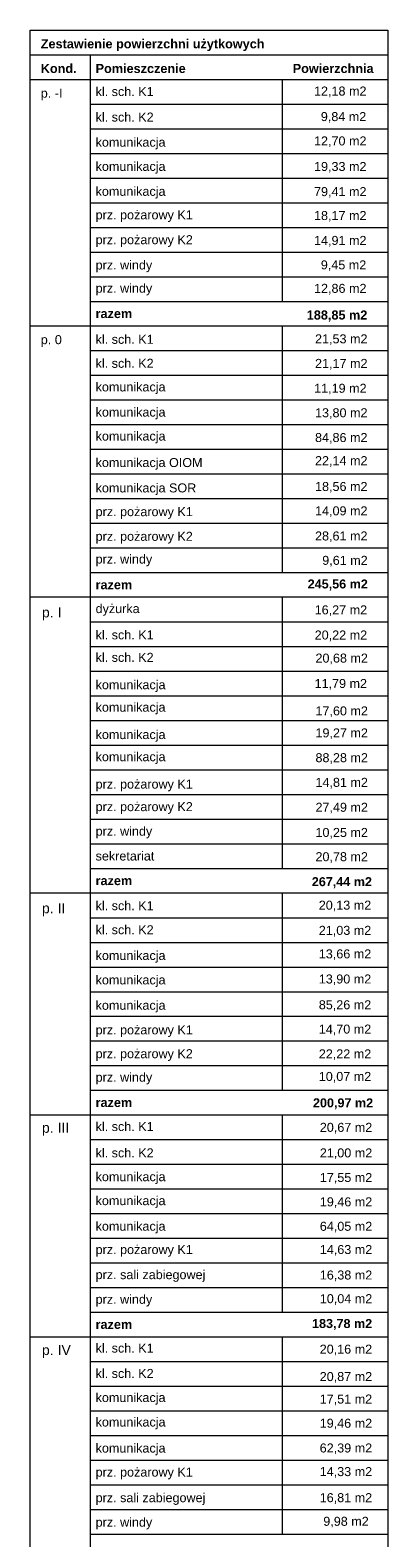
# Paper-space layout 'A-42 PRZEKRÓJ A-A' of a CAD drawing. Header units: millimetres. Extents: x 0 to 1114, y -5 to 726.
# Tile 92 of 92: x 768 to 859, y 340 to 726. Entities that reach past the tile are written whole.
import ezdxf

# ---------------------------------------------------------------- set-up
doc = ezdxf.new("R2010")
doc.units = ezdxf.units.MM
doc.header["$MEASUREMENT"] = 0
doc.layers.add('0_Nr_pióra__1', color=7, linetype='Continuous', lineweight=20)
doc.styles.add('STYL_AUTOMATYCZNY_1', font='arial.ttf')
doc.styles.add('STYL_AUTOMATYCZNY_3', font='arial.ttf')

psp = doc.layouts.new('A-42 PRZEKRÓJ A-A')

# ---------------------------------------------------------------- linework, layer by layer
at = {"layer": '0_Nr_pióra__1', "color": 7, "linetype": 'Continuous', "lineweight": 20}
for p, q in [((767.54, 725.54), (858.89, 725.54)), ((767.54, -5.26), (767.54, 725.54)), ((858.89, 725.54), (858.89, -5.26)), ((767.54, 719.24), (858.89, 719.24)), ((782.84, 719.24), (782.84, 1.04)), ((767.54, 712.94), (858.89, 712.94)), ((831.89, 712.94), (831.89, 656.24)), ((782.84, 706.64), (858.89, 706.64)), ((782.84, 700.34), (858.89, 700.34)), ((782.84, 694.04), (858.89, 694.04)), ((782.84, 687.74), (858.89, 687.74)), ((782.84, 681.44), (858.89, 681.44)), ((782.84, 675.14), (858.89, 675.14)), ((782.84, 668.84), (858.89, 668.84)), ((782.84, 662.54), (858.89, 662.54)), ((782.84, 656.24), (858.89, 656.24)), ((858.89, 649.94), (767.54, 649.94)), ((831.89, 649.94), (831.89, 586.94)), ((782.84, 643.64), (858.89, 643.64)), ((782.84, 637.34), (858.89, 637.34)), ((782.84, 631.04), (858.89, 631.04)), ((782.84, 624.74), (858.89, 624.74)), ((782.84, 618.44), (858.89, 618.44)), ((782.84, 612.14), (858.89, 612.14)), ((782.84, 605.84), (858.89, 605.84)), ((782.84, 599.54), (858.89, 599.54)), ((782.84, 593.24), (858.89, 593.24)), ((782.84, 586.94), (858.89, 586.94)), ((858.89, 580.64), (767.54, 580.64)), ((831.89, 580.64), (831.89, 511.34)), ((782.84, 574.34), (858.89, 574.34)), ((782.84, 568.04), (858.89, 568.04)), ((782.84, 561.74), (858.89, 561.74)), ((782.84, 555.44), (858.89, 555.44)), ((782.84, 549.14), (858.89, 549.14)), ((782.84, 542.84), (858.89, 542.84)), ((782.84, 536.54), (858.89, 536.54)), ((782.84, 530.24), (858.89, 530.24)), ((782.84, 523.94), (858.89, 523.94)), ((782.84, 517.64), (858.89, 517.64)), ((782.84, 511.34), (858.89, 511.34)), ((858.89, 505.04), (767.54, 505.04)), ((831.89, 505.04), (831.89, 454.64)), ((782.84, 498.74), (858.89, 498.74)), ((782.84, 492.44), (858.89, 492.44)), ((782.84, 486.14), (858.89, 486.14)), ((782.84, 479.84), (858.89, 479.84)), ((782.84, 473.54), (858.89, 473.54)), ((782.84, 467.24), (858.89, 467.24)), ((782.84, 460.94), (858.89, 460.94)), ((782.84, 454.64), (858.89, 454.64)), ((767.54, 448.34), (858.89, 448.34)), ((831.89, 448.34), (831.89, 397.94)), ((782.84, 442.04), (858.89, 442.04)), ((782.84, 435.74), (858.89, 435.74)), ((782.84, 429.44), (858.89, 429.44)), ((782.84, 423.14), (858.89, 423.14)), ((782.84, 416.84), (858.89, 416.84)), ((782.84, 410.54), (858.89, 410.54)), ((782.84, 404.24), (858.89, 404.24)), ((782.84, 397.94), (858.89, 397.94)), ((767.54, 391.64), (858.89, 391.64)), ((831.89, 391.64), (831.89, 341.24)), ((782.84, 385.34), (858.89, 385.34)), ((782.84, 379.04), (858.89, 379.04)), ((782.84, 372.74), (858.89, 372.74)), ((782.84, 366.44), (858.89, 366.44)), ((782.84, 360.14), (858.89, 360.14)), ((782.84, 353.84), (858.89, 353.84)), ((782.84, 347.54), (858.89, 347.54)), ((782.84, 341.24), (858.89, 341.24))]:
    psp.add_line(p, q, dxfattribs=at)

# ---------------------------------------------------------------- texts
for s, insert, char_height, attachment_point, style in [('\\A1;{\\pql;\\fArial|b1|i0|c238|p0;\\W1.000000;Zestawienie powierzchni użytkowych}', (770.24, 723.21), 2.3151, 1, 'STYL_AUTOMATYCZNY_3'), ('\\A1;{\\pql;\\fArial|b1|i0|c238|p0;\\W1.000000;Kond.}', (770.24, 716.91), 2.3151, 1, 'STYL_AUTOMATYCZNY_3'), ('\\A1;{\\pql;\\fArial|b1|i0|c238|p0;\\W1.000000;Pomieszczenie}', (784.25, 716.91), 2.3151, 1, 'STYL_AUTOMATYCZNY_3'), ('\\A1;{\\pql;\\fArial|b1|i0|c238|p0;\\W1.000000; Powierzchnia}', (833.69, 716.91), 2.3151, 1, 'STYL_AUTOMATYCZNY_3'), ('\\A1;{\\pql;\\fArial|b0|i0|c238|p0;\\W1.000000;p. -I}', (770.24, 710.61), 2.3151, 1, 'STYL_AUTOMATYCZNY_1'), ('\\A1;{\\pql;\\fArial|b0|i0|c238|p0;\\W1.000000;kl. sch. K1}', (784.25, 711), 2.3, 1, 'STYL_AUTOMATYCZNY_1'), ('\\A1;{\\pqr;\\fArial|b0|i0|c238|p0;\\W1.000000;    12,18 m2}', (853.43, 711.13), 2.3, 3, 'STYL_AUTOMATYCZNY_1'), ('\\A1;{\\pql;\\fArial|b0|i0|c238|p0;\\W1.000000;kl. sch. K2}', (784.25, 704.48), 2.3, 1, 'STYL_AUTOMATYCZNY_1'), ('\\A1;{\\pqr;\\fArial|b0|i0|c238|p0;\\W1.000000;     9,84 m2}', (853.38, 704.6), 2.3, 3, 'STYL_AUTOMATYCZNY_1'), ('\\A1;{\\pql;\\fArial|b0|i0|c238|p0;\\W1.000000;komunikacja}', (784.25, 698.06), 2.3, 1, 'STYL_AUTOMATYCZNY_1'), ('\\A1;{\\pqr;\\fArial|b0|i0|c238|p0;\\W1.000000;    12,70 m2}', (853.43, 698.38), 2.3, 3, 'STYL_AUTOMATYCZNY_1'), ('\\A1;{\\pql;\\fArial|b0|i0|c238|p0;\\W1.000000;komunikacja}', (784.25, 691.88), 2.3, 1, 'STYL_AUTOMATYCZNY_1'), ('\\A1;{\\pqr;\\fArial|b0|i0|c238|p0;\\W1.000000;    19,33 m2}', (853.43, 691.85), 2.3, 3, 'STYL_AUTOMATYCZNY_1'), ('\\A1;{\\pql;\\fArial|b0|i0|c238|p0;\\W1.000000;komunikacja}', (784.25, 685.51), 2.3, 1, 'STYL_AUTOMATYCZNY_1'), ('\\A1;{\\pqr;\\fArial|b0|i0|c238|p0;\\W1.000000;    79,41 m2}', (853.43, 685.43), 2.3, 3, 'STYL_AUTOMATYCZNY_1'), ('\\A1;{\\pql;\\fArial|b0|i0|c238|p0;\\W1.000000;prz. pożarowy K1}', (784.25, 679.5), 2.3, 1, 'STYL_AUTOMATYCZNY_1'), ('\\A1;{\\pqr;\\fArial|b0|i0|c238|p0;\\W1.000000;    18,17 m2}', (853.43, 679.32), 2.3, 3, 'STYL_AUTOMATYCZNY_1'), ('\\A1;{\\pql;\\fArial|b0|i0|c238|p0;\\W1.000000;prz. pożarowy K2}', (784.25, 673.14), 2.3, 1, 'STYL_AUTOMATYCZNY_1'), ('\\A1;{\\pqr;\\fArial|b0|i0|c238|p0;\\W1.000000;    14,91 m2}', (853.43, 672.96), 2.3, 3, 'STYL_AUTOMATYCZNY_1'), ('\\A1;{\\pql;\\fArial|b0|i0|c238|p0;\\W1.000000;prz. windy}', (784.25, 666.68), 2.3, 1, 'STYL_AUTOMATYCZNY_1'), ('\\A1;{\\pqr;\\fArial|b0|i0|c238|p0;\\W1.000000;     9,45 m2}', (853.38, 666.71), 2.3, 3, 'STYL_AUTOMATYCZNY_1'), ('\\A1;{\\pql;\\fArial|b0|i0|c238|p0;\\W1.000000;prz. windy}', (784.25, 660.75), 2.3, 1, 'STYL_AUTOMATYCZNY_1'), ('\\A1;{\\pqr;\\fArial|b0|i0|c238|p0;\\W1.000000;    12,86 m2}', (853.43, 660.71), 2.3, 3, 'STYL_AUTOMATYCZNY_1'), ('\\A1;{\\pql;\\fArial|b1|i0|c238|p0;\\W1.000000;razem }', (784.25, 654.28), 2.3151, 1, 'STYL_AUTOMATYCZNY_3'), ('\\A1;{\\pqr;\\fArial|b1|i0|c238|p0;\\W1.000000;    188,85 m2}', (853.65, 653.91), 2.3151, 3, 'STYL_AUTOMATYCZNY_3'), ('\\A1;{\\pql;\\fArial|b0|i0|c238|p0;\\W1.000000;p. 0}', (770.24, 647.61), 2.3151, 1, 'STYL_AUTOMATYCZNY_1'), ('\\A1;{\\pql;\\fArial|b0|i0|c238|p0;\\W1.000000;kl. sch. K1}', (784.25, 647.69), 2.3, 1, 'STYL_AUTOMATYCZNY_1'), ('\\A1;{\\pqr;\\fArial|b0|i0|c238|p0;\\W1.000000;    21,53 m2}', (853.69, 647.81), 2.3, 3, 'STYL_AUTOMATYCZNY_1'), ('\\A1;{\\pql;\\fArial|b0|i0|c238|p0;\\W1.000000;kl. sch. K2}', (784.25, 641.56), 2.3, 1, 'STYL_AUTOMATYCZNY_1'), ('\\A1;{\\pqr;\\fArial|b0|i0|c238|p0;\\W1.000000;    21,17 m2}', (853.69, 641.53), 2.3, 3, 'STYL_AUTOMATYCZNY_1'), ('\\A1;{\\pql;\\fArial|b0|i0|c238|p0;\\W1.000000;komunikacja}', (784.25, 635.53), 2.3, 1, 'STYL_AUTOMATYCZNY_1'), ('\\A1;{\\pqr;\\fArial|b0|i0|c238|p0;\\W1.000000;    11,19 m2}', (853.46, 635.18), 2.3, 3, 'STYL_AUTOMATYCZNY_1'), ('\\A1;{\\pql;\\fArial|b0|i0|c238|p0;\\W1.000000;komunikacja}', (784.25, 629.09), 2.3, 1, 'STYL_AUTOMATYCZNY_1'), ('\\A1;{\\pqr;\\fArial|b0|i0|c238|p0;\\W1.000000;    13,80 m2}', (853.69, 628.92), 2.3, 3, 'STYL_AUTOMATYCZNY_1'), ('\\A1;{\\pql;\\fArial|b0|i0|c238|p0;\\W1.000000;komunikacja}', (784.25, 622.96), 2.3, 1, 'STYL_AUTOMATYCZNY_1'), ('\\A1;{\\pqr;\\fArial|b0|i0|c238|p0;\\W1.000000;    84,86 m2}', (853.69, 622.59), 2.3, 3, 'STYL_AUTOMATYCZNY_1'), ('\\A1;{\\pqr;\\fArial|b0|i0|c238|p0;\\W1.000000;    22,14 m2}', (853.69, 616.68), 2.3, 3, 'STYL_AUTOMATYCZNY_1'), ('\\A1;{\\pql;\\fArial|b0|i0|c238|p0;\\W1.000000;komunikacja OIOM}', (784.25, 616.2), 2.3, 1, 'STYL_AUTOMATYCZNY_1'), ('\\A1;{\\pql;\\fArial|b0|i0|c238|p0;\\W1.000000;komunikacja SOR}', (784.25, 609.72), 2.3, 1, 'STYL_AUTOMATYCZNY_1'), ('\\A1;{\\pqr;\\fArial|b0|i0|c238|p0;\\W1.000000;    18,56 m2}', (853.69, 610.08), 2.3, 3, 'STYL_AUTOMATYCZNY_1'), ('\\A1;{\\pql;\\fArial|b0|i0|c238|p0;\\W1.000000;prz. pożarowy K1}', (784.25, 603.65), 2.3, 1, 'STYL_AUTOMATYCZNY_1'), ('\\A1;{\\pqr;\\fArial|b0|i0|c238|p0;\\W1.000000;    14,09 m2}', (853.69, 603.86), 2.3, 3, 'STYL_AUTOMATYCZNY_1'), ('\\A1;{\\pql;\\fArial|b0|i0|c238|p0;\\W1.000000;prz. pożarowy K2}', (784.25, 597.35), 2.3, 1, 'STYL_AUTOMATYCZNY_1'), ('\\A1;{\\pqr;\\fArial|b0|i0|c238|p0;\\W1.000000;    28,61 m2}', (853.69, 597.44), 2.3, 3, 'STYL_AUTOMATYCZNY_1'), ('\\A1;{\\pql;\\fArial|b0|i0|c238|p0;\\W1.000000;prz. windy}', (784.25, 591.54), 2.3, 1, 'STYL_AUTOMATYCZNY_1'), ('\\A1;{\\pqr;\\fArial|b0|i0|c238|p0;\\W1.000000;     9,61 m2}', (853.74, 591.21), 2.3, 3, 'STYL_AUTOMATYCZNY_1'), ('\\A1;{\\pql;\\fArial|b1|i0|c238|p0;\\W1.000000;razem }', (784.25, 584.98), 2.3151, 1, 'STYL_AUTOMATYCZNY_3'), ('\\A1;{\\pqr;\\fArial|b1|i0|c238|p0;\\W1.000000;   245,56 m2}', (853.78, 585.17), 2.3, 3, 'STYL_AUTOMATYCZNY_3'), ('\\A1;{\\pql;\\fArial|b0|i0|c238|p0;\\W1.000000;p. I}', (770.54, 578.05), 2.5723, 1, 'STYL_AUTOMATYCZNY_1'), ('\\A1;{\\pql;\\fArial|b0|i0|c238|p0;\\W1.000000;dyżurka}', (784.25, 578.88), 2.3, 1, 'STYL_AUTOMATYCZNY_1'), ('\\A1;{\\pqr;\\fArial|b0|i0|c238|p0;\\W1.000000;    16,27 m2}', (853.6, 578.55), 2.3, 3, 'STYL_AUTOMATYCZNY_1'), ('\\A1;{\\pql;\\fArial|b0|i0|c238|p0;\\W1.000000;kl. sch. K1}', (784.25, 572.17), 2.3, 1, 'STYL_AUTOMATYCZNY_1'), ('\\A1;{\\pqr;\\fArial|b0|i0|c238|p0;\\W1.000000;    20,22 m2}', (853.6, 572.13), 2.3, 3, 'STYL_AUTOMATYCZNY_1'), ('\\A1;{\\pql;\\fArial|b0|i0|c238|p0;\\W1.000000;kl. sch. K2}', (784.25, 566.42), 2.3, 1, 'STYL_AUTOMATYCZNY_1'), ('\\A1;{\\pqr;\\fArial|b0|i0|c238|p0;\\W1.000000;    20,68 m2}', (853.8, 566.23), 2.3, 3, 'STYL_AUTOMATYCZNY_1'), ('\\A1;{\\pql;\\fArial|b0|i0|c238|p0;\\W1.000000;komunikacja}', (784.25, 559.42), 2.3, 1, 'STYL_AUTOMATYCZNY_1'), ('\\A1;{\\pqr;\\fArial|b0|i0|c238|p0;\\W1.000000;    11,79 m2}', (853.57, 559.74), 2.3, 3, 'STYL_AUTOMATYCZNY_1'), ('\\A1;{\\pql;\\fArial|b0|i0|c238|p0;\\W1.000000;komunikacja}', (784.25, 553.69), 2.3, 1, 'STYL_AUTOMATYCZNY_1'), ('\\A1;{\\pqr;\\fArial|b0|i0|c238|p0;\\W1.000000;    17,60 m2}', (853.8, 552.74), 2.3, 3, 'STYL_AUTOMATYCZNY_1'), ('\\A1;{\\pqr;\\fArial|b0|i0|c238|p0;\\W1.000000;    19,27 m2}', (853.8, 547.12), 2.3, 3, 'STYL_AUTOMATYCZNY_1'), ('\\A1;{\\pql;\\fArial|b0|i0|c238|p0;\\W1.000000;komunikacja}', (784.25, 546.69), 2.3, 1, 'STYL_AUTOMATYCZNY_1'), ('\\A1;{\\pql;\\fArial|b0|i0|c238|p0;\\W1.000000;komunikacja}', (784.25, 541.03), 2.3, 1, 'STYL_AUTOMATYCZNY_1'), ('\\A1;{\\pqr;\\fArial|b0|i0|c238|p0;\\W1.000000;    88,28 m2}', (853.8, 540.78), 2.3, 3, 'STYL_AUTOMATYCZNY_1'), ('\\A1;{\\pql;\\fArial|b0|i0|c238|p0;\\W1.000000;prz. pożarowy K1}', (784.25, 534.03), 2.3, 1, 'STYL_AUTOMATYCZNY_1'), ('\\A1;{\\pqr;\\fArial|b0|i0|c238|p0;\\W1.000000;    14,81 m2}', (853.8, 534.48), 2.3, 3, 'STYL_AUTOMATYCZNY_1'), ('\\A1;{\\pql;\\fArial|b0|i0|c238|p0;\\W1.000000;prz. pożarowy K2}', (784.25, 528.27), 2.3, 1, 'STYL_AUTOMATYCZNY_1'), ('\\A1;{\\pqr;\\fArial|b0|i0|c238|p0;\\W1.000000;    27,49 m2}', (853.8, 528.11), 2.3, 3, 'STYL_AUTOMATYCZNY_1'), ('\\A1;{\\pql;\\fArial|b0|i0|c238|p0;\\W1.000000;prz. windy}', (784.25, 522), 2.3, 1, 'STYL_AUTOMATYCZNY_1'), ('\\A1;{\\pqr;\\fArial|b0|i0|c238|p0;\\W1.000000;    10,25 m2}', (853.8, 521.68), 2.3, 3, 'STYL_AUTOMATYCZNY_1'), ('\\A1;{\\pql;\\fArial|b0|i0|c238|p0;\\W1.000000;sekretariat}', (784.25, 515.66), 2.3, 1, 'STYL_AUTOMATYCZNY_1'), ('\\A1;{\\pqr;\\fArial|b0|i0|c238|p0;\\W1.000000;    20,78 m2}', (853.8, 515.48), 2.3, 3, 'STYL_AUTOMATYCZNY_1'), ('\\A1;{\\pql;\\fArial|b1|i0|c238|p0;\\W1.000000;razem }', (784.25, 509.38), 2.3151, 1, 'STYL_AUTOMATYCZNY_3'), ('\\A1;{\\pqr;\\fArial|b1|i0|c238|p0;\\W1.000000;   267,44 m2}', (854.83, 509.1), 2.3, 3, 'STYL_AUTOMATYCZNY_3'), ('\\A1;{\\pql;\\fArial|b0|i0|c238|p0;\\W1.000000;p. II}', (770.54, 502.45), 2.5723, 1, 'STYL_AUTOMATYCZNY_1'), ('\\A1;{\\pql;\\fArial|b0|i0|c238|p0;\\W1.000000;kl. sch. K1}', (784.25, 502.96), 2.3, 1, 'STYL_AUTOMATYCZNY_1'), ('\\A1;{\\pqr;\\fArial|b0|i0|c238|p0;\\W1.000000;    20,13 m2}', (854.65, 503.1), 2.3, 3, 'STYL_AUTOMATYCZNY_1'), ('\\A1;{\\pql;\\fArial|b0|i0|c238|p0;\\W1.000000;kl. sch. K2}', (784.25, 496.81), 2.3, 1, 'STYL_AUTOMATYCZNY_1'), ('\\A1;{\\pqr;\\fArial|b0|i0|c238|p0;\\W1.000000;    21,03 m2}', (854.65, 496.66), 2.3, 3, 'STYL_AUTOMATYCZNY_1'), ('\\A1;{\\pql;\\fArial|b0|i0|c238|p0;\\W1.000000;komunikacja}', (784.25, 490.24), 2.3, 1, 'STYL_AUTOMATYCZNY_1'), ('\\A1;{\\pqr;\\fArial|b0|i0|c238|p0;\\W1.000000;    13,66 m2}', (854.65, 490.65), 2.3, 3, 'STYL_AUTOMATYCZNY_1'), ('\\A1;{\\pql;\\fArial|b0|i0|c238|p0;\\W1.000000;komunikacja}', (784.25, 484), 2.3, 1, 'STYL_AUTOMATYCZNY_1'), ('\\A1;{\\pqr;\\fArial|b0|i0|c238|p0;\\W1.000000;    13,90 m2}', (854.65, 484.23), 2.3, 3, 'STYL_AUTOMATYCZNY_1'), ('\\A1;{\\pql;\\fArial|b0|i0|c238|p0;\\W1.000000;komunikacja}', (784.25, 477.52), 2.3, 1, 'STYL_AUTOMATYCZNY_1'), ('\\A1;{\\pqr;\\fArial|b0|i0|c238|p0;\\W1.000000;    85,26 m2}', (854.65, 477.64), 2.3, 3, 'STYL_AUTOMATYCZNY_1'), ('\\A1;{\\pql;\\fArial|b0|i0|c238|p0;\\W1.000000;prz. pożarowy K1}', (784.25, 471.23), 2.3, 1, 'STYL_AUTOMATYCZNY_1'), ('\\A1;{\\pqr;\\fArial|b0|i0|c238|p0;\\W1.000000;    14,70 m2}', (854.65, 471.43), 2.3, 3, 'STYL_AUTOMATYCZNY_1'), ('\\A1;{\\pql;\\fArial|b0|i0|c238|p0;\\W1.000000;prz. pożarowy K2}', (784.25, 465.14), 2.3, 1, 'STYL_AUTOMATYCZNY_1'), ('\\A1;{\\pqr;\\fArial|b0|i0|c238|p0;\\W1.000000;    22,22 m2}', (854.65, 465.1), 2.3, 3, 'STYL_AUTOMATYCZNY_1'), ('\\A1;{\\pql;\\fArial|b0|i0|c238|p0;\\W1.000000;prz. windy}', (784.25, 459.13), 2.3, 1, 'STYL_AUTOMATYCZNY_1'), ('\\A1;{\\pqr;\\fArial|b0|i0|c238|p0;\\W1.000000;    10,07 m2}', (854.65, 459.33), 2.3, 3, 'STYL_AUTOMATYCZNY_1'), ('\\A1;{\\pql;\\fArial|b1|i0|c238|p0;\\W1.000000;razem }', (784.25, 452.68), 2.3151, 1, 'STYL_AUTOMATYCZNY_3'), ('\\A1;{\\pqr;\\fArial|b1|i0|c238|p0;\\W1.000000;   200,97 m2}', (855.13, 452.58), 2.3, 3, 'STYL_AUTOMATYCZNY_3'), ('\\A1;{\\pql;\\fArial|b0|i0|c238|p0;\\W1.000000;p. III}', (770.54, 446.35), 2.5723, 1, 'STYL_AUTOMATYCZNY_1'), ('\\A1;{\\pql;\\fArial|b0|i0|c238|p0;\\W1.000000;kl. sch. K1}', (784.25, 446.53), 2.3, 1, 'STYL_AUTOMATYCZNY_1'), ('\\A1;{\\pqr;\\fArial|b0|i0|c238|p0;\\W1.000000;    20,67 m2}', (854.91, 446.32), 2.3, 3, 'STYL_AUTOMATYCZNY_1'), ('\\A1;{\\pql;\\fArial|b0|i0|c238|p0;\\W1.000000;kl. sch. K2}', (784.25, 439.81), 2.3, 1, 'STYL_AUTOMATYCZNY_1'), ('\\A1;{\\pqr;\\fArial|b0|i0|c238|p0;\\W1.000000;    21,00 m2}', (854.91, 439.79), 2.3, 3, 'STYL_AUTOMATYCZNY_1'), ('\\A1;{\\pql;\\fArial|b0|i0|c238|p0;\\W1.000000;komunikacja}', (784.25, 433.71), 2.3, 1, 'STYL_AUTOMATYCZNY_1'), ('\\A1;{\\pqr;\\fArial|b0|i0|c238|p0;\\W1.000000;    17,55 m2}', (854.91, 433.5), 2.3, 3, 'STYL_AUTOMATYCZNY_1'), ('\\A1;{\\pql;\\fArial|b0|i0|c238|p0;\\W1.000000;komunikacja}', (784.25, 427.59), 2.3, 1, 'STYL_AUTOMATYCZNY_1'), ('\\A1;{\\pqr;\\fArial|b0|i0|c238|p0;\\W1.000000;    19,46 m2}', (854.91, 427.29), 2.3, 3, 'STYL_AUTOMATYCZNY_1'), ('\\A1;{\\pql;\\fArial|b0|i0|c238|p0;\\W1.000000;komunikacja}', (784.25, 421.06), 2.3, 1, 'STYL_AUTOMATYCZNY_1'), ('\\A1;{\\pqr;\\fArial|b0|i0|c238|p0;\\W1.000000;    64,05 m2}', (854.91, 421.04), 2.3, 3, 'STYL_AUTOMATYCZNY_1'), ('\\A1;{\\pql;\\fArial|b0|i0|c238|p0;\\W1.000000;prz. pożarowy K1}', (784.25, 415.09), 2.3, 1, 'STYL_AUTOMATYCZNY_1'), ('\\A1;{\\pqr;\\fArial|b0|i0|c238|p0;\\W1.000000;    14,63 m2}', (854.91, 415.1), 2.3, 3, 'STYL_AUTOMATYCZNY_1'), ('\\A1;{\\pql;\\fArial|b0|i0|c238|p0;\\W1.000000;prz. sali zabiegowej}', (784.25, 408.68), 2.3, 1, 'STYL_AUTOMATYCZNY_1'), ('\\A1;{\\pqr;\\fArial|b0|i0|c238|p0;\\W1.000000;    16,38 m2}', (854.91, 408.59), 2.3, 3, 'STYL_AUTOMATYCZNY_1'), ('\\A1;{\\pql;\\fArial|b0|i0|c238|p0;\\W1.000000;prz. windy}', (784.25, 402.38), 2.3, 1, 'STYL_AUTOMATYCZNY_1'), ('\\A1;{\\pqr;\\fArial|b0|i0|c238|p0;\\W1.000000;    10,04 m2}', (854.91, 402.54), 2.3, 3, 'STYL_AUTOMATYCZNY_1'), ('\\A1;{\\pql;\\fArial|b1|i0|c238|p0;\\W1.000000;razem }', (784.25, 395.98), 2.3151, 1, 'STYL_AUTOMATYCZNY_3'), ('\\A1;{\\pqr;\\fArial|b1|i0|c238|p0;\\W1.000000;   183,78 m2}', (854.89, 396.19), 2.3, 3, 'STYL_AUTOMATYCZNY_3'), ('\\A1;{\\pql;\\fArial|b0|i0|c238|p0;\\W1.000000;p. IV}', (770.54, 389.55), 2.5723, 1, 'STYL_AUTOMATYCZNY_1'), ('\\A1;{\\pql;\\fArial|b0|i0|c238|p0;\\W1.000000;kl. sch. K1}', (784.25, 389.91), 2.3, 1, 'STYL_AUTOMATYCZNY_1'), ('\\A1;{\\pqr;\\fArial|b0|i0|c238|p0;\\W1.000000;    20,16 m2}', (854.88, 389.64), 2.3, 3, 'STYL_AUTOMATYCZNY_1'), ('\\A1;{\\pql;\\fArial|b0|i0|c238|p0;\\W1.000000;kl. sch. K2}', (784.25, 383.43), 2.3, 1, 'STYL_AUTOMATYCZNY_1'), ('\\A1;{\\pqr;\\fArial|b0|i0|c238|p0;\\W1.000000;    20,87 m2}', (854.88, 382.64), 2.3, 3, 'STYL_AUTOMATYCZNY_1'), ('\\A1;{\\pql;\\fArial|b0|i0|c238|p0;\\W1.000000;komunikacja}', (784.25, 377.28), 2.3, 1, 'STYL_AUTOMATYCZNY_1'), ('\\A1;{\\pqr;\\fArial|b0|i0|c238|p0;\\W1.000000;    17,51 m2}', (854.88, 376.89), 2.3, 3, 'STYL_AUTOMATYCZNY_1'), ('\\A1;{\\pql;\\fArial|b0|i0|c238|p0;\\W1.000000;komunikacja}', (784.25, 371.02), 2.3, 1, 'STYL_AUTOMATYCZNY_1'), ('\\A1;{\\pqr;\\fArial|b0|i0|c238|p0;\\W1.000000;    19,46 m2}', (854.88, 370.71), 2.3, 3, 'STYL_AUTOMATYCZNY_1'), ('\\A1;{\\pql;\\fArial|b0|i0|c238|p0;\\W1.000000;komunikacja}', (784.25, 364.36), 2.3, 1, 'STYL_AUTOMATYCZNY_1'), ('\\A1;{\\pqr;\\fArial|b0|i0|c238|p0;\\W1.000000;    62,39 m2}', (854.88, 364.39), 2.3, 3, 'STYL_AUTOMATYCZNY_1'), ('\\A1;{\\pql;\\fArial|b0|i0|c238|p0;\\W1.000000;prz. pożarowy K1}', (784.25, 358.22), 2.3, 1, 'STYL_AUTOMATYCZNY_1'), ('\\A1;{\\pqr;\\fArial|b0|i0|c238|p0;\\W1.000000;    14,33 m2}', (854.88, 358.35), 2.3, 3, 'STYL_AUTOMATYCZNY_1'), ('\\A1;{\\pql;\\fArial|b0|i0|c238|p0;\\W1.000000;prz. sali zabiegowej}', (784.25, 351.68), 2.3, 1, 'STYL_AUTOMATYCZNY_1'), ('\\A1;{\\pqr;\\fArial|b0|i0|c238|p0;\\W1.000000;    16,81 m2}', (854.88, 351.69), 2.3, 3, 'STYL_AUTOMATYCZNY_1'), ('\\A1;{\\pql;\\fArial|b0|i0|c238|p0;\\W1.000000;prz. windy}', (784.25, 345.42), 2.3, 1, 'STYL_AUTOMATYCZNY_1'), ('\\A1;{\\pqr;\\fArial|b0|i0|c238|p0;\\W1.000000;     9,98 m2}', (854.01, 345.65), 2.3, 3, 'STYL_AUTOMATYCZNY_1')]:
    psp.add_mtext(s, dxfattribs=dict(at, insert=insert, char_height=char_height, attachment_point=attachment_point, style=style))

doc.saveas('drawing.dxf')
